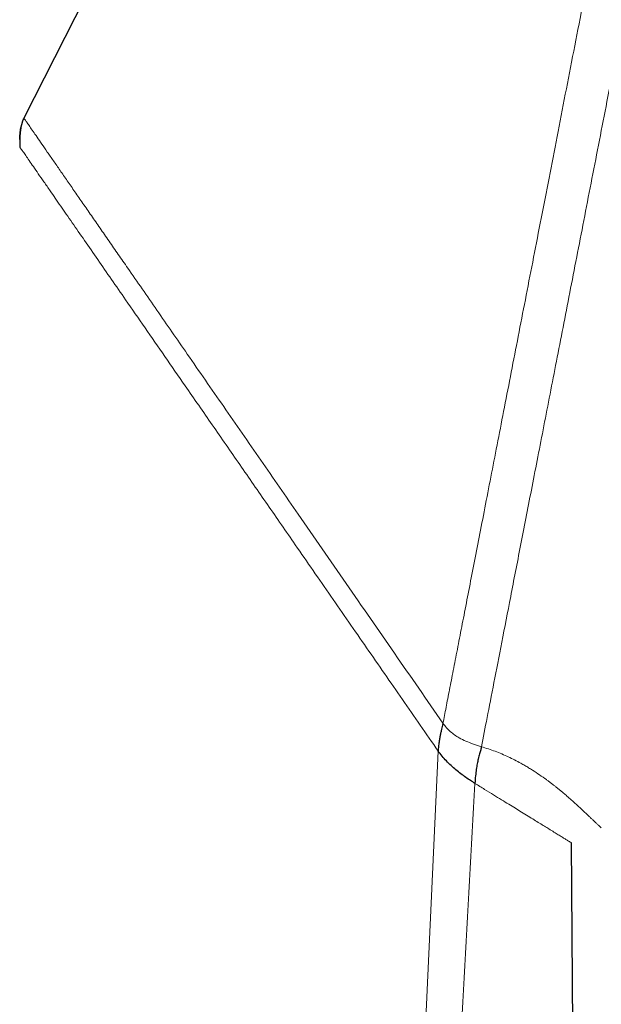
# Model space of a CAD drawing. Header units: millimetres. Extents: x 8 to 2236, y 12 to 2208.
# Tile 152 of 165: x 1609 to 1631, y 1826 to 1863. Entities that reach past the tile are written whole.
import ezdxf

# ---------------------------------------------------------------- set-up
doc = ezdxf.new("R2010")
doc.units = ezdxf.units.MM

msp = doc.modelspace()

# ---------------------------------------------------------------- linework, layer by layer
at = {"color": 7, "linetype": 'Continuous', "lineweight": 30}
for p, q in [((1642.067, 1924.473), (1609.05, 1859.179)), ((1608.994, 1859.048), (1609.05, 1859.179)), ((1608.991, 1859.034), (1608.99, 1859.031)), ((1608.991, 1859.034), (1608.99, 1859.031)), ((1629.765, 1831.732), (1629.767, 1831.731)), ((1629.767, 1831.731), (1630.549, 1731.985))]:
    msp.add_line(p, q, dxfattribs=at)
at = {"color": 252, "linetype": 'Continuous', "lineweight": 0}
for p, q in [((1608.99, 1859.032), (1608.994, 1859.048)), ((1624.737, 1835.196), (1619.23, 1716.134))]:
    msp.add_line(p, q, dxfattribs=at)
for points, knots in [([(1643.951, 1925.779), (1643.946, 1925.757), (1643.938, 1925.712), (1643.868, 1925.351), (1643.756, 1924.777), (1643.599, 1923.971), (1643.4, 1922.943), (1643.157, 1921.697), (1642.874, 1920.24), (1642.551, 1918.578), (1642.19, 1916.72), (1641.793, 1914.676), (1641.361, 1912.455), (1640.897, 1910.069), (1640.403, 1907.529), (1639.882, 1904.849), (1639.337, 1902.042), (1638.769, 1899.121), (1638.182, 1896.102), (1637.579, 1893), (1636.963, 1889.83), (1636.337, 1886.608), (1635.703, 1883.35), (1635.066, 1880.073), (1634.429, 1876.793), (1633.794, 1873.526), (1633.165, 1870.289), (1632.544, 1867.098), (1631.936, 1863.969), (1631.343, 1860.918), (1630.768, 1857.96), (1630.214, 1855.109), (1629.684, 1852.381), (1629.18, 1849.789), (1628.705, 1847.345), (1628.261, 1845.062), (1627.851, 1842.952), (1627.476, 1841.025), (1627.139, 1839.29), (1626.842, 1837.76), (1626.582, 1836.424), (1626.444, 1835.716), (1626.376, 1835.362)], [0, 0, 0, 0, 0.025, 0.05, 0.075, 0.1, 0.125, 0.15, 0.175, 0.2, 0.225, 0.25, 0.275, 0.3, 0.325, 0.35, 0.375, 0.4, 0.425, 0.45, 0.475, 0.5, 0.525, 0.55, 0.575, 0.6, 0.625, 0.65, 0.675, 0.7, 0.725, 0.75, 0.775, 0.8, 0.825, 0.85, 0.875, 0.9, 0.925, 0.95, 0.975, 1, 1, 1, 1]), ([(1624.919, 1836.252), (1624.957, 1836.449), (1625.033, 1836.842), (1625.165, 1837.515), (1625.307, 1838.246), (1625.462, 1839.042), (1625.627, 1839.894), (1625.803, 1840.8), (1625.989, 1841.758), (1626.186, 1842.771), (1626.394, 1843.844), (1626.615, 1844.979), (1626.847, 1846.174), (1627.089, 1847.42), (1627.341, 1848.715), (1627.6, 1850.05), (1627.867, 1851.421), (1628.14, 1852.826), (1628.421, 1854.27), (1628.71, 1855.76), (1629.009, 1857.296), (1629.316, 1858.875), (1629.629, 1860.485), (1629.948, 1862.126), (1630.27, 1863.785), (1630.596, 1865.458), (1630.923, 1867.142), (1631.254, 1868.846), (1631.591, 1870.577), (1631.932, 1872.333), (1632.278, 1874.111), (1632.625, 1875.898), (1632.973, 1877.689), (1633.32, 1879.472), (1633.664, 1881.244), (1634.006, 1883.001), (1634.346, 1884.751), (1634.686, 1886.502), (1635.026, 1888.25), (1635.365, 1889.994), (1635.7, 1891.719), (1636.032, 1893.424), (1636.357, 1895.097), (1636.675, 1896.735), (1636.987, 1898.337), (1637.293, 1899.912), (1637.595, 1901.465), (1637.892, 1902.993), (1638.184, 1904.495), (1638.468, 1905.958), (1638.744, 1907.379), (1639.01, 1908.747), (1639.266, 1910.063), (1639.511, 1911.323), (1639.747, 1912.536), (1639.974, 1913.706), (1640.193, 1914.831), (1640.402, 1915.907), (1640.6, 1916.927), (1640.787, 1917.888), (1640.961, 1918.783), (1641.122, 1919.612), (1641.27, 1920.375), (1641.407, 1921.075), (1641.531, 1921.716), (1641.643, 1922.294), (1641.743, 1922.808), (1641.83, 1923.254), (1641.904, 1923.632), (1641.963, 1923.94), (1642.01, 1924.178), (1642.043, 1924.347), (1642.063, 1924.454), (1642.066, 1924.467), (1642.067, 1924.473)], [0, 0, 0, 0, 0.013945, 0.02789, 0.041835, 0.055781, 0.069728, 0.083426, 0.097126, 0.110826, 0.124528, 0.138481, 0.152437, 0.166395, 0.180356, 0.194319, 0.208035, 0.221754, 0.235476, 0.249202, 0.263181, 0.277165, 0.291153, 0.305146, 0.319147, 0.332905, 0.346672, 0.360448, 0.374234, 0.388281, 0.402337, 0.416398, 0.430461, 0.444524, 0.458331, 0.472132, 0.485923, 0.499702, 0.513718, 0.527724, 0.541722, 0.555714, 0.569704, 0.583443, 0.597184, 0.610928, 0.624677, 0.638684, 0.652696, 0.666713, 0.680732, 0.694752, 0.708523, 0.722296, 0.73607, 0.749845, 0.763872, 0.777899, 0.791927, 0.805955, 0.819984, 0.833763, 0.847543, 0.861323, 0.875104, 0.88909, 0.903078, 0.917066, 0.931055, 0.945045, 0.958784, 0.972523, 0.986262, 1, 1, 1, 1]), ([(1624.919, 1836.252), (1624.613, 1836.694), (1624.001, 1837.578), (1623.084, 1838.902), (1622.169, 1840.225), (1621.255, 1841.545), (1620.344, 1842.861), (1619.5, 1844.08), (1618.725, 1845.2), (1618.017, 1846.223), (1617.313, 1847.241), (1616.613, 1848.251), (1615.919, 1849.254), (1615.267, 1850.197), (1614.655, 1851.08), (1614.085, 1851.904), (1613.526, 1852.712), (1613.038, 1853.416), (1612.622, 1854.018), (1612.272, 1854.524), (1611.931, 1855.016), (1611.601, 1855.493), (1611.283, 1855.952), (1610.978, 1856.393), (1610.689, 1856.811), (1610.416, 1857.205), (1610.163, 1857.57), (1609.932, 1857.904), (1609.724, 1858.204), (1609.543, 1858.466), (1609.391, 1858.687), (1609.266, 1858.867), (1609.169, 1859.006), (1609.101, 1859.105), (1609.058, 1859.167), (1609.053, 1859.175), (1609.05, 1859.179)], [0, 0, 0, 0, 0.046561, 0.093122, 0.139685, 0.186248, 0.232809, 0.279371, 0.315955, 0.352541, 0.389136, 0.425737, 0.462339, 0.498949, 0.530157, 0.561363, 0.592572, 0.623804, 0.644644, 0.665487, 0.686325, 0.707162, 0.728011, 0.748897, 0.769832, 0.790784, 0.811723, 0.832633, 0.853511, 0.87437, 0.895236, 0.916129, 0.937056, 0.958015, 0.979001, 1, 1, 1, 1]), ([(1608.907, 1858.067), (1608.898, 1858.08), (1608.889, 1858.093), (1608.89, 1858.092), (1608.89, 1858.092)], [0, 0, 0, 0, 0.968851, 1, 1, 1, 1]), ([(1624.737, 1835.196), (1624.285, 1835.849), (1623.382, 1837.155), (1622.027, 1839.112), (1620.674, 1841.066), (1619.422, 1842.876), (1618.271, 1844.539), (1617.222, 1846.055), (1616.181, 1847.558), (1615.235, 1848.924), (1614.386, 1850.151), (1613.632, 1851.241), (1612.957, 1852.215), (1612.361, 1853.076), (1611.842, 1853.827), (1611.343, 1854.547), (1610.872, 1855.228), (1610.435, 1855.86), (1610.081, 1856.37), (1609.804, 1856.771), (1609.59, 1857.081), (1609.402, 1857.351), (1609.244, 1857.58), (1609.114, 1857.768), (1608.997, 1857.937), (1608.907, 1858.067), (1608.896, 1858.084), (1608.89, 1858.092)], [0, 0, 0, 0, 0.069861, 0.139715, 0.209581, 0.279454, 0.334351, 0.389257, 0.444167, 0.499066, 0.540656, 0.582254, 0.62386, 0.655076, 0.686314, 0.717554, 0.74882, 0.780178, 0.811574, 0.832486, 0.853368, 0.874231, 0.895102, 0.916003, 0.936943, 0.968426, 1, 1, 1, 1]), ([(1626.376, 1835.362), (1626.273, 1835.395), (1626.075, 1835.459), (1625.793, 1835.568), (1625.555, 1835.683), (1625.357, 1835.806), (1625.195, 1835.934), (1625.045, 1836.081), (1624.961, 1836.195), (1624.919, 1836.252)], [0, 0, 0, 0, 0.192321, 0.37027, 0.535499, 0.653014, 0.767423, 0.881804, 1, 1, 1, 1]), ([(1630.914, 1832.292), (1630.914, 1832.292), (1630.914, 1832.292), (1630.905, 1832.3), (1630.868, 1832.332), (1630.809, 1832.385), (1630.73, 1832.459), (1630.642, 1832.542), (1630.553, 1832.627), (1630.469, 1832.708), (1630.375, 1832.797), (1630.271, 1832.896), (1630.159, 1833.002), (1630.045, 1833.108), (1629.931, 1833.212), (1629.82, 1833.312), (1629.704, 1833.414), (1629.581, 1833.522), (1629.467, 1833.618), (1629.365, 1833.703), (1629.281, 1833.772), (1629.195, 1833.84), (1629.108, 1833.909), (1629.018, 1833.978), (1628.927, 1834.047), (1628.785, 1834.152), (1628.586, 1834.293), (1628.38, 1834.43), (1628.237, 1834.52), (1628.164, 1834.564), (1628.091, 1834.608), (1628.017, 1834.652), (1627.942, 1834.695), (1627.817, 1834.764), (1627.639, 1834.859), (1627.398, 1834.977), (1627.153, 1835.087), (1626.901, 1835.188), (1626.644, 1835.28), (1626.464, 1835.335), (1626.376, 1835.362)], [0, 0, 0, 0, 0.000489, 0.055212, 0.111726, 0.167532, 0.223126, 0.279086, 0.315548, 0.351787, 0.388438, 0.425502, 0.461972, 0.497863, 0.527003, 0.555533, 0.583463, 0.610804, 0.639363, 0.655887, 0.672106, 0.688021, 0.703637, 0.718958, 0.733987, 0.74873, 0.786779, 0.822396, 0.831339, 0.840126, 0.84876, 0.857244, 0.86558, 0.873772, 0.897876, 0.920559, 0.941946, 0.962191, 0.981473, 1, 1, 1, 1]), ([(1626.128, 1833.974), (1625.855, 1829.065), (1625.309, 1819.246), (1624.49, 1804.518), (1623.671, 1789.789), (1622.851, 1775.059), (1622.032, 1760.33), (1621.213, 1745.601), (1620.394, 1730.872), (1619.848, 1721.052), (1619.575, 1716.142)], [0, 0, 0, 0, 0.125, 0.25, 0.375, 0.5, 0.625, 0.75, 0.875, 1, 1, 1, 1]), ([(1626.128, 1833.974), (1626.253, 1833.897), (1626.503, 1833.743), (1626.838, 1833.536), (1627.138, 1833.352), (1627.412, 1833.183), (1627.663, 1833.028), (1627.909, 1832.876), (1628.147, 1832.73), (1628.374, 1832.59), (1628.578, 1832.464), (1628.763, 1832.35), (1628.946, 1832.237), (1629.123, 1832.128), (1629.287, 1832.027), (1629.427, 1831.94), (1629.546, 1831.867), (1629.643, 1831.807), (1629.715, 1831.763), (1629.761, 1831.735), (1629.764, 1831.733), (1629.765, 1831.732)], [0, 0, 0, 0, 0.042141, 0.084269, 0.126412, 0.168558, 0.210709, 0.252859, 0.30344, 0.354022, 0.404604, 0.455187, 0.505769, 0.568991, 0.632214, 0.695432, 0.75865, 0.821869, 0.88508, 0.948288, 1, 1, 1, 1])]:
    msp.add_open_spline(points, degree=3, knots=knots, dxfattribs=at)
at = {"color": 7, "linetype": 'Continuous', "lineweight": 30}
for points, knots in [([(1608.99, 1859.031), (1608.987, 1859.025), (1608.961, 1858.963), (1608.935, 1858.835), (1608.903, 1858.621), (1608.891, 1858.372), (1608.89, 1858.185), (1608.89, 1858.092)], [0, 0, 0, 0, 0.021637, 0.213665, 0.409275, 0.706413, 1, 1, 1, 1]), ([(1608.893, 1858.374), (1608.893, 1858.376), (1608.895, 1858.473), (1608.906, 1858.635), (1608.936, 1858.854), (1608.972, 1858.974), (1608.99, 1859.032)], [0, 0, 0, 0, 0.007772, 0.438372, 0.7299, 1, 1, 1, 1]), ([(1624.919, 1836.252), (1624.913, 1836.228), (1624.903, 1836.177), (1624.879, 1836.083), (1624.853, 1835.972), (1624.824, 1835.845), (1624.796, 1835.704), (1624.774, 1835.572), (1624.759, 1835.459), (1624.75, 1835.374), (1624.742, 1835.286), (1624.739, 1835.226), (1624.737, 1835.196)], [0, 0, 0, 0, 0.123615, 0.258314, 0.397777, 0.536013, 0.667694, 0.788807, 0.844921, 0.89827, 0.949552, 1, 1, 1, 1]), ([(1626.376, 1835.362), (1626.367, 1835.325), (1626.349, 1835.249), (1626.305, 1835.098), (1626.259, 1834.922), (1626.216, 1834.721), (1626.179, 1834.507), (1626.147, 1834.254), (1626.135, 1834.07), (1626.128, 1833.974)], [0, 0, 0, 0, 0.16252, 0.333031, 0.502889, 0.626801, 0.747893, 0.869821, 1, 1, 1, 1]), ([(1626.128, 1833.974), (1626.073, 1834.009), (1625.962, 1834.079), (1625.782, 1834.201), (1625.596, 1834.337), (1625.408, 1834.487), (1625.223, 1834.648), (1625.046, 1834.82), (1624.881, 1835.001), (1624.785, 1835.132), (1624.737, 1835.196)], [0, 0, 0, 0, 0.120997, 0.245806, 0.373172, 0.501673, 0.62985, 0.756333, 0.87997, 1, 1, 1, 1])]:
    msp.add_open_spline(points, degree=3, knots=knots, dxfattribs=at)

doc.saveas('drawing.dxf')
